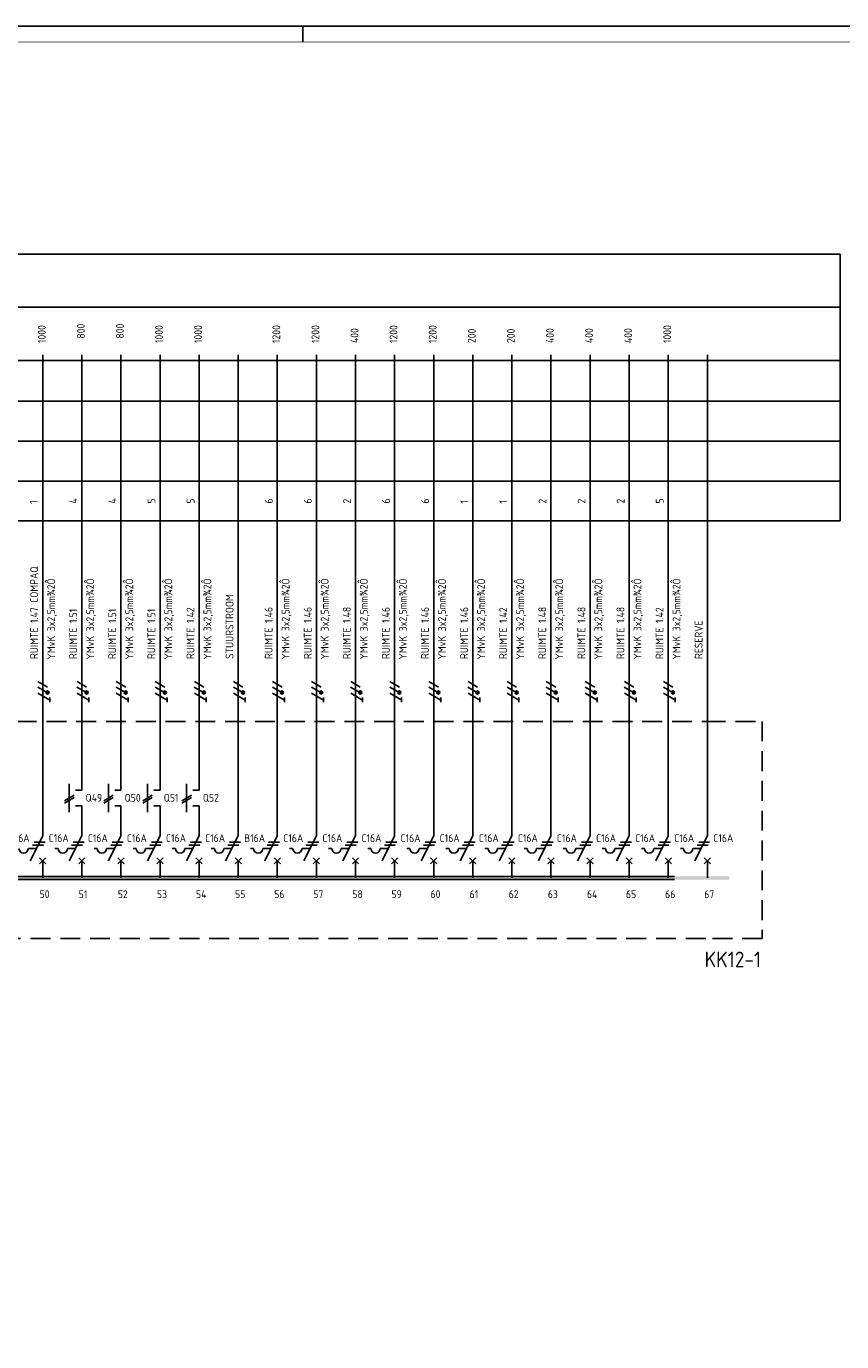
# Model space of a CAD drawing. Header units: millimetres. Extents: x 0 to 1189, y 0 to 841.
# Tile 8 of 9: x 736 to 996, y 420 to 841. Entities that reach past the tile are written whole.
import ezdxf
from ezdxf.enums import TextEntityAlignment as Align

# ---------------------------------------------------------------- set-up
doc = ezdxf.new("R2010")
doc.units = ezdxf.units.MM
doc.linetypes.add('HIDDEN', pattern=[9.525, 6.35, -3.175])
for name, color, linetype in [('1', 7, 'CONTINUOUS'), ('40', 1, 'CONTINUOUS'), ('70', 1, 'CONTINUOUS'), ('71', 2, 'CONTINUOUS'), ('73', 4, 'CONTINUOUS'), ('LIJN018', 210, 'CONTINUOUS'), ('LIJN025', 10, 'CONTINUOUS'), ('LIJN035', 50, 'CONTINUOUS'), ('LIJN050', 90, 'CONTINUOUS'), ('TEKST25', 1, 'CONTINUOUS'), ('TEKST35', 50, 'CONTINUOUS'), ('TEKST50', 90, 'CONTINUOUS')]:
    doc.layers.add(name, color=color, linetype=linetype)
doc.styles.add('5_0', font='iso.shx')
doc.styles.add('ISO', font='ISO.SHX')
doc.styles.add('NEN', font='iso.shx')
doc.styles.add('ROMAND', font='romand')

# ---------------------------------------------------------------- blocks, each defined once
blk = doc.blocks.new('A0')
at = {"layer": 'LIJN025'}
blk.add_line((824, 836), (824, 841), dxfattribs=at)
at = {"layer": 'LIJN050', "const_width": 0.2}
blk.add_lwpolyline([(1184, 836), (25, 836), (25, 5), (1184, 5)], close=True, dxfattribs=at)
at = {"layer": 'TEKST25'}
blk.add_lwpolyline([(1189, 841), (1189, 0), (0, 0), (0, 841)], close=True, dxfattribs=at)
at = {"layer": 'TEKST25', "style": 'ISO'}
for tag, p in [('E', (1144.25, 66)), ('NAAM-E', (1155.75, 66)), ('DATUM-E', (1174, 66)), ('D', (1144.25, 61)), ('NAAM-D', (1155.75, 61)), ('DATUM-D', (1174, 61)), ('C', (1144.25, 56)), ('NAAM-C', (1155.75, 56)), ('DATUM-C', (1174, 56)), ('B', (1144.25, 51)), ('NAAM-B', (1155.75, 51)), ('DATUM-B', (1174, 51)), ('A', (1144.25, 46)), ('NAAM-A', (1155.75, 46)), ('DATUM-A', (1174, 46))]:
    blk.add_attdef(tag, text='', height=2.5, dxfattribs=at).set_placement(p, align=Align.CENTER)
for tag, p in [('DATUM', (1021.75, 36.25)), ('SCHAAL', (1057, 36.25)), ('GETEKEND', (1087.25, 36.25)), ('GECONTOL.', (1122, 36.25)), ('FORMAAT', (1152.25, 28.25))]:
    blk.add_attdef(tag, p, '', height=2.5, dxfattribs=at)
at = {"layer": 'TEKST35', "style": 'ISO'}
for tag, p in [('PROJECT', (1023.5, 72.5)), ('PLAATS', (1023.5, 63.5)), ('INSTALLATIE-REGEL1', (1023.5, 52.5)), ('INSTALLATIE-REGEL2', (1023.5, 43.5))]:
    blk.add_attdef(tag, p, '', height=4, dxfattribs=at)
at = {"layer": 'TEKST35', "style": 'ROMAND', "width": 2.899115}
blk.add_attdef('STATUS', text='', height=2.5, dxfattribs=at).set_placement((1143, 71.5), (1182, 71.5), align=Align.FIT)
at = {"layer": 'TEKST35', "style": 'ISO'}
blk.add_attdef('PROJ.NR.', text='', height=4, dxfattribs=at).set_placement((1170, 23), align=Align.CENTER)
at = {"layer": 'TEKST50', "style": 'ISO'}
blk.add_attdef('FILE-NAAM', text='', height=5, dxfattribs=at).set_placement((1162.5, 7.5), align=Align.CENTER)

msp = doc.modelspace()

# ---------------------------------------------------------------- linework, layer by layer
at = {"layer": '1', "color": 1}
for p, q in [((742.37, 629.77), (739.33, 631.52)), ((754.87, 629.77), (751.83, 631.52)), ((767.37, 629.77), (764.33, 631.52)), ((779.87, 629.77), (776.83, 631.52)), ((792.37, 629.77), (789.33, 631.52)), ((804.87, 629.77), (801.83, 631.52)), ((817.37, 629.77), (814.33, 631.52)), ((829.87, 629.77), (826.83, 631.52)), ((842.37, 629.77), (839.33, 631.52)), ((854.87, 629.77), (851.83, 631.52)), ((867.37, 629.77), (864.33, 631.52)), ((879.87, 629.77), (876.83, 631.52)), ((892.37, 629.77), (889.33, 631.52)), ((904.87, 629.77), (901.83, 631.52)), ((917.37, 629.77), (914.33, 631.52)), ((929.87, 629.77), (926.83, 631.52)), ((942.37, 629.77), (939.33, 631.52)), ((742.29, 628.05), (739.3, 629.78)), ((743.12, 625.61), (739.33, 627.8)), ((754.79, 628.05), (751.8, 629.78)), ((755.62, 625.61), (751.83, 627.8)), ((767.29, 628.05), (764.3, 629.78)), ((768.12, 625.61), (764.33, 627.8)), ((779.79, 628.05), (776.8, 629.78)), ((780.62, 625.61), (776.83, 627.8)), ((792.29, 628.05), (789.3, 629.78)), ((793.12, 625.61), (789.33, 627.8)), ((804.79, 628.05), (801.8, 629.78)), ((805.62, 625.61), (801.83, 627.8)), ((817.29, 628.05), (814.3, 629.78)), ((818.12, 625.61), (814.33, 627.8)), ((829.79, 628.05), (826.8, 629.78)), ((830.62, 625.61), (826.83, 627.8)), ((842.29, 628.05), (839.3, 629.78)), ((843.12, 625.61), (839.33, 627.8)), ((854.79, 628.05), (851.8, 629.78)), ((855.62, 625.61), (851.83, 627.8)), ((867.29, 628.05), (864.3, 629.78)), ((868.12, 625.61), (864.33, 627.8)), ((879.79, 628.05), (876.8, 629.78)), ((880.62, 625.61), (876.83, 627.8)), ((892.29, 628.05), (889.3, 629.78)), ((893.12, 625.61), (889.33, 627.8)), ((904.79, 628.05), (901.8, 629.78)), ((905.62, 625.61), (901.83, 627.8)), ((917.29, 628.05), (914.3, 629.78)), ((918.12, 625.61), (914.33, 627.8)), ((929.79, 628.05), (926.8, 629.78)), ((930.62, 625.61), (926.83, 627.8)), ((942.29, 628.05), (939.3, 629.78)), ((943.12, 625.61), (939.33, 627.8))]:
    msp.add_line(p, q, dxfattribs=at)
at = {"layer": '1', "color": 2}
for p, q in [((736.83, 574.21), (740.85, 582.25)), ((749.33, 574.21), (753.35, 582.25)), ((761.83, 574.21), (765.85, 582.25)), ((774.33, 574.21), (778.35, 582.25)), ((786.83, 574.21), (790.85, 582.25)), ((799.33, 574.21), (803.35, 582.25)), ((811.83, 574.21), (815.85, 582.25)), ((824.33, 574.21), (828.35, 582.25)), ((836.83, 574.21), (840.85, 582.25)), ((849.33, 574.21), (853.35, 582.25)), ((861.83, 574.21), (865.85, 582.25)), ((874.33, 574.21), (878.35, 582.25)), ((886.83, 574.21), (890.85, 582.25)), ((899.33, 574.21), (903.35, 582.25)), ((911.83, 574.21), (915.85, 582.25)), ((924.33, 574.21), (928.35, 582.25)), ((936.83, 574.21), (940.85, 582.25)), ((949.33, 574.21), (953.35, 582.25)), ((736.25, 578.21), (738.83, 578.21)), ((744.75, 578.21), (745.75, 578.21)), ((748.75, 578.21), (751.33, 578.21)), ((757.25, 578.21), (758.25, 578.21)), ((761.25, 578.21), (763.83, 578.21)), ((769.75, 578.21), (770.75, 578.21)), ((773.75, 578.21), (776.33, 578.21)), ((782.25, 578.21), (783.25, 578.21)), ((786.25, 578.21), (788.83, 578.21)), ((794.75, 578.21), (795.75, 578.21)), ((798.75, 578.21), (801.33, 578.21)), ((807.25, 578.21), (808.25, 578.21)), ((811.25, 578.21), (813.83, 578.21)), ((819.75, 578.21), (820.75, 578.21)), ((823.75, 578.21), (826.33, 578.21)), ((832.25, 578.21), (833.25, 578.21)), ((836.25, 578.21), (838.83, 578.21)), ((844.75, 578.21), (845.75, 578.21)), ((848.75, 578.21), (851.33, 578.21)), ((857.25, 578.21), (858.25, 578.21)), ((861.25, 578.21), (863.83, 578.21)), ((869.75, 578.21), (870.75, 578.21)), ((873.75, 578.21), (876.33, 578.21)), ((882.25, 578.21), (883.25, 578.21)), ((886.25, 578.21), (888.83, 578.21)), ((894.75, 578.21), (895.75, 578.21)), ((898.75, 578.21), (901.33, 578.21)), ((907.25, 578.21), (908.25, 578.21)), ((911.25, 578.21), (913.83, 578.21)), ((919.75, 578.21), (920.75, 578.21)), ((923.75, 578.21), (926.33, 578.21)), ((932.25, 578.21), (933.25, 578.21)), ((936.25, 578.21), (938.83, 578.21)), ((944.75, 578.21), (945.75, 578.21)), ((948.75, 578.21), (951.33, 578.21))]:
    msp.add_line(p, q, dxfattribs=at)
at = {"layer": '1', "color": 1}
for centre in [(742.37, 628.02), (754.87, 628.02), (767.37, 628.02), (779.87, 628.02), (792.37, 628.02), (804.87, 628.02), (817.37, 628.02), (829.87, 628.02), (842.37, 628.02), (854.87, 628.02), (867.37, 628.02), (879.87, 628.02), (892.37, 628.02), (904.87, 628.02), (917.37, 628.02), (929.87, 628.02), (942.37, 628.02)]:
    msp.add_circle(centre, 0.5, dxfattribs=at)
at = {"layer": '1', "color": 2}
for centre in [(734.75, 578.21), (747.25, 578.21), (759.75, 578.21), (772.25, 578.21), (784.75, 578.21), (797.25, 578.21), (809.75, 578.21), (822.25, 578.21), (834.75, 578.21), (847.25, 578.21), (859.75, 578.21), (872.25, 578.21), (884.75, 578.21), (897.25, 578.21), (909.75, 578.21), (922.25, 578.21), (934.75, 578.21), (947.25, 578.21)]:
    msp.add_arc(centre, 1.5, 180, 0, dxfattribs=at)
at = {"layer": '70'}
for p, q in [((743.11, 624.9), (743.11, 626.45)), ((755.61, 624.9), (755.61, 626.45)), ((768.11, 624.9), (768.11, 626.45)), ((780.61, 624.9), (780.61, 626.45)), ((793.11, 624.9), (793.11, 626.45)), ((805.61, 624.9), (805.61, 626.45)), ((818.11, 624.9), (818.11, 626.45)), ((830.61, 624.9), (830.61, 626.45)), ((843.11, 624.9), (843.11, 626.45)), ((855.61, 624.9), (855.61, 626.45)), ((868.11, 624.9), (868.11, 626.45)), ((880.61, 624.9), (880.61, 626.45)), ((893.11, 624.9), (893.11, 626.45)), ((905.61, 624.9), (905.61, 626.45)), ((918.11, 624.9), (918.11, 626.45)), ((930.61, 624.9), (930.61, 626.45)), ((943.11, 624.9), (943.11, 626.45)), ((750.87, 595.18), (747.83, 593.43)), ((747.83, 592.68), (750.87, 594.43)), ((763.37, 595.18), (760.33, 593.43)), ((760.33, 592.68), (763.37, 594.43)), ((775.87, 595.18), (772.83, 593.43)), ((772.83, 592.68), (775.87, 594.43)), ((788.37, 595.18), (785.33, 593.43)), ((785.33, 592.68), (788.37, 594.43)), ((737.58, 579.21), (741.08, 579.21)), ((738.08, 580.21), (741.58, 580.21)), ((750.08, 579.21), (753.58, 579.21)), ((750.58, 580.21), (754.08, 580.21)), ((762.58, 579.21), (766.08, 579.21)), ((763.08, 580.21), (766.58, 580.21)), ((775.08, 579.21), (778.58, 579.21)), ((775.58, 580.21), (779.08, 580.21)), ((787.58, 579.21), (791.08, 579.21)), ((788.08, 580.21), (791.58, 580.21)), ((800.08, 579.21), (803.58, 579.21)), ((800.58, 580.21), (804.08, 580.21)), ((812.58, 579.21), (816.08, 579.21)), ((813.08, 580.21), (816.58, 580.21)), ((825.08, 579.21), (828.58, 579.21)), ((825.58, 580.21), (829.08, 580.21)), ((837.58, 579.21), (841.08, 579.21)), ((838.08, 580.21), (841.58, 580.21)), ((850.08, 579.21), (853.58, 579.21)), ((850.58, 580.21), (854.08, 580.21)), ((862.58, 579.21), (866.08, 579.21)), ((863.08, 580.21), (866.58, 580.21)), ((875.08, 579.21), (878.58, 579.21)), ((875.58, 580.21), (879.08, 580.21)), ((887.58, 579.21), (891.08, 579.21)), ((888.08, 580.21), (891.58, 580.21)), ((900.08, 579.21), (903.58, 579.21)), ((900.58, 580.21), (904.08, 580.21)), ((912.58, 579.21), (916.08, 579.21)), ((913.08, 580.21), (916.58, 580.21)), ((925.08, 579.21), (928.58, 579.21)), ((925.58, 580.21), (929.08, 580.21)), ((937.58, 579.21), (941.08, 579.21)), ((938.08, 580.21), (941.58, 580.21)), ((950.08, 579.21), (953.58, 579.21)), ((950.58, 580.21), (954.08, 580.21))]:
    msp.add_line(p, q, dxfattribs=at)
at = {"layer": '70', "const_width": 0.5}
for points in [[(742.37, 628.27, 1), (742.37, 627.77, 1)], [(754.87, 628.27, 1), (754.87, 627.77, 1)], [(767.37, 628.27, 1), (767.37, 627.77, 1)], [(779.87, 628.27, 1), (779.87, 627.77, 1)], [(792.37, 628.27, 1), (792.37, 627.77, 1)], [(804.87, 628.27, 1), (804.87, 627.77, 1)], [(817.37, 628.27, 1), (817.37, 627.77, 1)], [(829.87, 628.27, 1), (829.87, 627.77, 1)], [(842.37, 628.27, 1), (842.37, 627.77, 1)], [(854.87, 628.27, 1), (854.87, 627.77, 1)], [(867.37, 628.27, 1), (867.37, 627.77, 1)], [(879.87, 628.27, 1), (879.87, 627.77, 1)], [(892.37, 628.27, 1), (892.37, 627.77, 1)], [(904.87, 628.27, 1), (904.87, 627.77, 1)], [(917.37, 628.27, 1), (917.37, 627.77, 1)], [(929.87, 628.27, 1), (929.87, 627.77, 1)], [(942.37, 628.27, 1), (942.37, 627.77, 1)]]:
    msp.add_lwpolyline(points, format="xyb", close=True, dxfattribs=at)
at = {"layer": '71'}
for p, q in [((749.35, 598.8), (749.35, 589.8)), ((761.85, 598.8), (761.85, 589.8)), ((774.35, 598.8), (774.35, 589.8)), ((786.85, 598.8), (786.85, 589.8)), ((753.35, 596.8), (751.35, 596.8)), ((765.85, 596.8), (763.85, 596.8)), ((778.35, 596.8), (776.35, 596.8)), ((790.85, 596.8), (788.85, 596.8)), ((753.35, 591.8), (751.35, 591.8)), ((765.85, 591.8), (763.85, 591.8)), ((778.35, 591.8), (776.35, 591.8)), ((790.85, 591.8), (788.85, 591.8)), ((741.85, 573.21), (739.85, 575.21)), ((739.85, 573.21), (741.85, 575.21)), ((754.35, 573.21), (752.35, 575.21)), ((752.35, 573.21), (754.35, 575.21)), ((766.85, 573.21), (764.85, 575.21)), ((764.85, 573.21), (766.85, 575.21)), ((779.35, 573.21), (777.35, 575.21)), ((777.35, 573.21), (779.35, 575.21)), ((791.85, 573.21), (789.85, 575.21)), ((789.85, 573.21), (791.85, 575.21)), ((804.35, 573.21), (802.35, 575.21)), ((802.35, 573.21), (804.35, 575.21)), ((816.85, 573.21), (814.85, 575.21)), ((814.85, 573.21), (816.85, 575.21)), ((829.35, 573.21), (827.35, 575.21)), ((827.35, 573.21), (829.35, 575.21)), ((841.85, 573.21), (839.85, 575.21)), ((839.85, 573.21), (841.85, 575.21)), ((854.35, 573.21), (852.35, 575.21)), ((852.35, 573.21), (854.35, 575.21)), ((866.85, 573.21), (864.85, 575.21)), ((864.85, 573.21), (866.85, 575.21)), ((879.35, 573.21), (877.35, 575.21)), ((877.35, 573.21), (879.35, 575.21)), ((891.85, 573.21), (889.85, 575.21)), ((889.85, 573.21), (891.85, 575.21)), ((904.35, 573.21), (902.35, 575.21)), ((902.35, 573.21), (904.35, 575.21)), ((916.85, 573.21), (914.85, 575.21)), ((914.85, 573.21), (916.85, 575.21)), ((929.35, 573.21), (927.35, 575.21)), ((927.35, 573.21), (929.35, 575.21)), ((941.85, 573.21), (939.85, 575.21)), ((939.85, 573.21), (941.85, 575.21)), ((954.35, 573.21), (952.35, 575.21)), ((952.35, 573.21), (954.35, 575.21))]:
    msp.add_line(p, q, dxfattribs=at)
at = {"layer": '73'}
for p, q in [((106.62, 569.23), (942.84, 569.23)), ((106.62, 568.23), (942.84, 568.23))]:
    msp.add_line(p, q, dxfattribs=at)
for points in [[(942.84, 568.23), (942.84, 569.23), (106.62, 568.23), (106.62, 569.23)], [(960.34, 568.23), (960.34, 569.23), (124.13, 568.23), (124.13, 569.23)]]:
    msp.add_solid(points, dxfattribs=at)
at = {"layer": 'LIJN018', "color": 9, "linetype": 'Continuous'}
for p, q in [((115.61, 768.18), (933.32, 768.18)), ((178.17, 768.18), (995.87, 768.18)), ((115.61, 751.18), (933.32, 751.18)), ((178.17, 751.18), (995.87, 751.18)), ((115.61, 734.21), (933.32, 734.21)), ((178.17, 734.21), (995.87, 734.21)), ((115.61, 721.21), (933.32, 721.21)), ((178.17, 721.21), (995.87, 721.21)), ((115.61, 708.43), (933.32, 708.43)), ((178.17, 708.43), (995.87, 708.43)), ((115.61, 695.63), (933.32, 695.63)), ((178.17, 695.63), (995.87, 695.63)), ((115.61, 682.93), (933.32, 682.93)), ((178.17, 682.93), (995.87, 682.93))]:
    msp.add_line(p, q, dxfattribs=at)
at = {"layer": 'LIJN018', "color": 9}
msp.add_line((995.87, 682.93), (995.87, 768.18), dxfattribs=at)
at = {"layer": 'LIJN025', "linetype": 'HIDDEN'}
for p, q in [((94.35, 618.8), (952.85, 618.8)), ((952.85, 618.8), (970.89, 618.8)), ((970.89, 618.8), (970.89, 549.4)), ((952.85, 549.4), (94.35, 549.4)), ((970.89, 549.4), (952.85, 549.4))]:
    msp.add_line(p, q, dxfattribs=at)
at = {"layer": 'LIJN035'}
for p, q in [((740.85, 582.25), (740.85, 736)), ((753.35, 596.8), (753.35, 736)), ((765.85, 596.8), (765.85, 736)), ((778.35, 596.8), (778.35, 736)), ((790.85, 596.8), (790.85, 736)), ((803.35, 582.25), (803.35, 736)), ((815.85, 582.25), (815.85, 736)), ((828.35, 582.25), (828.35, 736)), ((840.85, 582.25), (840.85, 736)), ((853.35, 582.25), (853.35, 736)), ((865.85, 582.25), (865.85, 736)), ((878.35, 582.25), (878.35, 736)), ((890.85, 582.25), (890.85, 736)), ((903.35, 582.25), (903.35, 736)), ((915.85, 582.25), (915.85, 736)), ((928.35, 582.25), (928.35, 736)), ((940.85, 582.25), (940.85, 736)), ((953.35, 582.25), (953.35, 736)), ((753.35, 582.25), (753.35, 591.8)), ((765.85, 582.25), (765.85, 591.8)), ((778.35, 582.25), (778.35, 591.8)), ((790.85, 582.25), (790.85, 591.8)), ((740.85, 568.8), (740.85, 574.3)), ((753.35, 568.8), (753.35, 574.3)), ((765.85, 568.8), (765.85, 574.3)), ((778.35, 568.8), (778.35, 574.3)), ((790.85, 568.8), (790.85, 574.3)), ((803.35, 568.8), (803.35, 574.3)), ((815.85, 568.8), (815.85, 574.3)), ((828.35, 568.8), (828.35, 574.3)), ((840.85, 568.8), (840.85, 574.3)), ((853.35, 568.8), (853.35, 574.3)), ((865.85, 568.8), (865.85, 574.3)), ((878.35, 568.8), (878.35, 574.3)), ((890.85, 568.8), (890.85, 574.3)), ((903.35, 568.8), (903.35, 574.3)), ((915.85, 568.8), (915.85, 574.3)), ((928.35, 568.8), (928.35, 574.3)), ((940.85, 568.8), (940.85, 574.3)), ((953.35, 568.8), (953.35, 574.3))]:
    msp.add_line(p, q, dxfattribs=at)

# ---------------------------------------------------------------- block references
at = {"layer": 'LIJN025'}
msp.add_blockref('A0', (0, 0), dxfattribs=at)

# ---------------------------------------------------------------- texts
at = {"layer": '40', "style": 'NEN'}
for s, p in [('1000', (741.78, 739.74)), (' 800', (754.28, 739.74)), (' 800', (766.78, 739.74)), ('1000', (779.28, 739.74)), ('1000', (791.78, 739.74)), ('1200', (816.78, 739.74)), ('1200', (829.28, 739.74)), ('400', (841.78, 739.74)), ('1200', (854.28, 739.74)), ('1200', (866.78, 739.74)), ('200', (879.28, 739.74)), ('200', (891.78, 739.74)), ('400', (904.28, 739.74)), ('400', (916.78, 739.74)), ('400', (929.28, 739.74)), ('1000', (941.78, 739.74)), ('1', (739.22, 688.32)), ('4', (751.88, 688.44)), ('4', (764.38, 688.44)), ('5', (776.88, 688.44)), ('5', (789.38, 688.44)), ('6', (814.38, 688.44)), ('6', (826.88, 688.44)), ('2', (839.38, 688.44)), ('6', (851.88, 688.44)), ('6', (864.38, 688.44)), ('1', (876.88, 688.44)), ('1', (889.38, 688.44)), ('2', (901.88, 688.44)), ('2', (914.38, 688.44)), ('2', (926.88, 688.44)), ('5', (939.38, 688.44)), ('RUIMTE 1.47 COMPAQ', (739.33, 638.74)), (' YMvK 3x2,5mm¾2Ô', (744.78, 637.14)), (' YMvK 3x2,5mm¾2Ô', (757.28, 637.14)), (' YMvK 3x2,5mm¾2Ô', (769.78, 637.14)), (' YMvK 3x2,5mm¾2Ô', (782.25, 637.14)), (' YMvK 3x2,5mm¾2Ô', (794.75, 637.14)), (' YMvK 3x2,5mm¾2Ô', (819.75, 637.14)), (' YMvK 3x2,5mm¾2Ô', (832.25, 637.14)), (' YMvK 3x2,5mm¾2Ô', (844.75, 637.14)), (' YMvK 3x2,5mm¾2Ô', (857.25, 637.14)), (' YMvK 3x2,5mm¾2Ô', (869.75, 637.14)), (' YMvK 3x2,5mm¾2Ô', (882.25, 637.14)), (' YMvK 3x2,5mm¾2Ô', (894.75, 637.14)), (' YMvK 3x2,5mm¾2Ô', (907.25, 637.14)), (' YMvK 3x2,5mm¾2Ô', (919.75, 637.14)), (' YMvK 3x2,5mm¾2Ô', (932.25, 637.14)), (' YMvK 3x2,5mm¾2Ô', (944.75, 637.14)), ('STUURSTROOM', (801.83, 638.74)), ('RUIMTE 1.51', (751.83, 638.74)), ('RUIMTE 1.51', (764.33, 638.74)), ('RUIMTE 1.51', (776.83, 638.74)), ('RUIMTE 1.42', (789.33, 638.74)), ('RUIMTE 1.46', (814.33, 638.74)), ('RUIMTE 1.46', (826.83, 638.74)), ('RUIMTE 1.48', (839.33, 638.74)), ('RUIMTE 1.46', (851.83, 638.74)), ('RUIMTE 1.46', (864.33, 638.74)), ('RUIMTE 1.46', (876.83, 638.74)), ('RUIMTE 1.42', (889.33, 638.74)), ('RUIMTE 1.48', (901.83, 638.74)), ('RUIMTE 1.48', (914.33, 638.74)), ('RUIMTE 1.48', (926.83, 638.74)), ('RUIMTE 1.42', (939.33, 638.74)), ('RESERVE', (951.83, 638.74))]:
    msp.add_text(s, height=2.5, rotation=90, dxfattribs=at).set_placement(p)
for s, p in [('Q49', (754.53, 593.12)), ('Q50', (767.03, 593.12)), ('Q51', (779.53, 593.12)), ('Q52', (792.03, 593.12)), ('C16A', (730.26, 580.22)), ('C16A', (742.76, 580.22)), ('C16A', (755.26, 580.22)), ('C16A', (767.76, 580.22)), ('C16A', (780.26, 580.22)), ('C16A', (792.76, 580.22)), ('B16A', (805.26, 580.22)), ('C16A', (817.76, 580.22)), ('C16A', (830.26, 580.22)), ('C16A', (842.76, 580.22)), ('C16A', (855.26, 580.22)), ('C16A', (867.76, 580.22)), ('C16A', (880.26, 580.22)), ('C16A', (892.76, 580.22)), ('C16A', (905.26, 580.22)), ('C16A', (917.76, 580.22)), ('C16A', (930.26, 580.22)), ('C16A', (942.76, 580.22)), ('C16A', (955.26, 580.22))]:
    msp.add_text(s, height=2.5, dxfattribs=at).set_placement(p)
at = {"layer": 'TEKST25', "style": '5_0'}
for s, p in [('50', (739.85, 562.3)), ('51', (752.35, 562.3)), ('52', (764.85, 562.3)), ('53', (777.35, 562.3)), ('54', (789.85, 562.3)), ('55', (802.35, 562.3)), ('56', (814.85, 562.3)), ('57', (827.35, 562.3)), ('58', (839.85, 562.3)), ('59', (852.35, 562.3)), ('60', (864.85, 562.3)), ('61', (877.35, 562.3)), ('62', (889.85, 562.3)), ('63', (902.35, 562.3)), ('64', (914.85, 562.3)), ('65', (927.35, 562.3)), ('66', (939.85, 562.3)), ('67', (952.35, 562.3))]:
    msp.add_text(s, height=2.5, dxfattribs=at).set_placement(p)
at = {"layer": 'TEKST50', "linetype": 'HIDDEN', "style": 'ISO'}
msp.add_text('KK12-1', height=5, dxfattribs=at).set_placement((952.47, 540.19))

doc.saveas('drawing.dxf')
